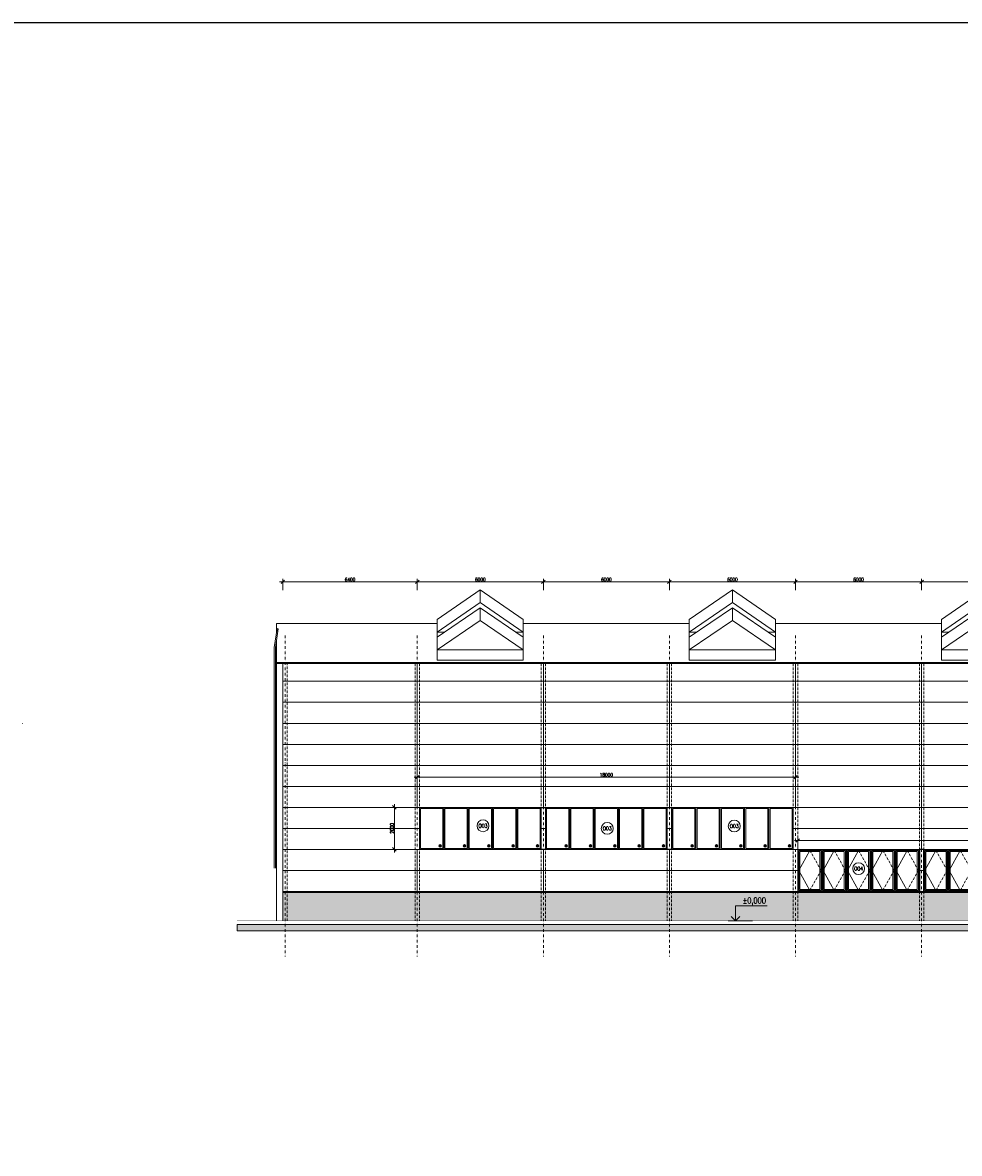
# Model space of a CAD drawing. Header units: millimetres. Extents: x -485339 to 350584, y -2181201 to -313328.
# Tile 55 of 115: x -152662 to -108082, y -983704 to -929891. Entities that reach past the tile are written whole.
import ezdxf
from ezdxf.enums import TextEntityAlignment as Align

# ---------------------------------------------------------------- set-up
doc = ezdxf.new("R2010")
doc.units = ezdxf.units.MM
doc.header["$LTSCALE"] = 10
doc.linetypes.add('DASHDOT', pattern=[25.4, 12.7, -6.35, 0, -6.35])
doc.linetypes.add('ČÁRKOVANÁ', pattern=[19.05, 12.7, -6.35])
doc.layers.get('Defpoints').update_dxf_attribs({"color": 201})
for name, color, linetype, lineweight in [('N_kóty', 10, 'Continuous', 18), ('N_okna', 10, 'Continuous', 18), ('N_popis_fasáda', 212, 'Continuous', 18), ('N_popis_otvory', 10, 'Continuous', 18), ('N_čáry_obv.plášt', 212, 'Continuous', 18), ('N_šrary', 10, 'Continuous', 18), ('St_kóty_výškové', 132, 'Continuous', 18), ('St_otvory_okna', 40, 'Continuous', 18), ('St_sloupy_opláštění_pohled', 25, 'ČÁRKOVANÁ', 18), ('St_čáry_obrys', 5, 'Continuous', 35), ('St_čáry_plné', 250, 'Continuous', 18), ('St_šrafy', 250, 'Continuous', 18)]:
    doc.layers.add(name, color=color, linetype=linetype, lineweight=lineweight)
doc.styles.add('ROMANS', font='romans.shx', dxfattribs={"width": 0.8})
doc.styles.get("Standard").update_dxf_attribs({"font": 'simplex.shx', "width": 0.8})
doc.dimstyles.new('stavebníM100', dxfattribs={"dimtxt": 165, "dimasz": 170, "dimexe": 150, "dimexo": 100, "dimgap": 30, "dimtad": 1, "dimdec": 0, "dimtxsty": 'Standard', "dimblk": 'OBLIQUE', "dimcen": -2.5, "dimdle": 150, "dimclrd": 256, "dimclre": 256, "dimclrt": 256, "dimadec": 4, "dimazin": 0, "dimtfac": 1, "dimtdec": 0, "dimtmove": 2, "dimatfit": 3, "dimldrblk": 'OBLIQUE', "dimfxl": 400, "dimfxlon": 1, "dimlwd": -1, "dimlwe": -1, "dimarcsym": 0})

# ---------------------------------------------------------------- blocks, each defined once
blk = doc.blocks.new('*U1195')
at = {"layer": 'St_sloupy_opláštění_pohled'}
for points in [[(-105, 6125), (-105, -6125)], [(105, 6125), (105, -6125)]]:
    blk.add_lwpolyline(points, dxfattribs=at)
blk = doc.blocks.new('*U1194')
at = {"layer": 'St_šrafy'}
for p in [(-60000, 0), (-54000, 0), (-48000, 0), (-42000, 0), (-36000, 0), (-30000, 0), (-24000, 0), (-18000, 0), (-12000, 0), (-6000, 0), (0, 0)]:
    blk.add_blockref('*U1195', p, dxfattribs=at)
blk = doc.blocks.new('*U1231')
at = {"layer": 'N_okna'}
for points in [[(2050, 273), (0, 1674), (-2050, 273)], [(0, 1073), (0, 1674)], [(2050, -328), (0, 1073), (-2050, -328)], [(2050, -573), (0, 828), (-2050, -573)], [(0, 227), (0, 828)], [(2050, -1174), (0, 227), (-2050, -1174)]]:
    blk.add_lwpolyline(points, dxfattribs=at)
at = {"layer": 'St_čáry_plné'}
for points in [[(-2050, -1674), (-2050, 273)], [(2050, -1674), (2050, 273)], [(-2050, -328), (-1691, -328)], [(2050, -328), (1691, -328)], [(-2050, -1174), (2050, -1174)], [(-2050, -1674), (2050, -1674)]]:
    blk.add_lwpolyline(points, dxfattribs=at)
blk = doc.blocks.new('*U1230')
at = {"layer": 'St_čáry_plné'}
for p in [(0, 0), (12000, 0), (24000, 0), (36000, 0), (48000, 0)]:
    blk.add_blockref('*U1231', p, dxfattribs=at)
blk = doc.blocks.new('*U142')
at = {"color": 0, "linetype": 'ByBlock', "lineweight": -2}
blk.add_line((3, 0), (-7, 0), dxfattribs=at)
for points in [[(0, 0), (0, 6.12), (0, 6.12), (-13, 6.12)], [(1.75, 1.75), (0, 0), (-1.75, 1.75)]]:
    blk.add_lwpolyline(points, dxfattribs=at)
at = {"color": 0, "linetype": 'ByBlock', "lineweight": -2, "style": 'ROMANS', "width": 0.8}
blk.add_attdef('VYSKA', text='', height=2.5, dxfattribs=at).set_placement((-3.45, 9.62), align=Align.TOP_RIGHT)
blk.add_attdef('POPIS_001', text='', height=2.5, dxfattribs=at).set_placement((-12.5, 5.12), align=Align.TOP_LEFT)
blk = doc.blocks.new('_OBLIQUE')
at = {"color": 0, "linetype": 'ByBlock'}
blk.add_line((-0.5, -0.5), (0.5, 0.5), dxfattribs=at)
blk = doc.blocks.new('*D2185')
at = {"layer": 'Defpoints', "color": 0, "transparency": 16777216}
for p in [(-183011, -959239), (0, -959239), (-183011, -960239)]:
    blk.add_point(p, dxfattribs=at)
at = {"layer": 'N_popis_fasáda', "transparency": 16777216}
for p, q in [((-182611, -959239), (-183161, -959239)), ((-183011, -960389), (-183011, -959089)), ((-183111, -960239), (-183161, -960239))]:
    blk.add_line(p, q, dxfattribs=at)
at = {"layer": 'N_popis_fasáda', "linetype": 'ByBlock', "transparency": 16777216, "xscale": 170, "yscale": 170, "zscale": 170}
for p, rotation in [((-183011, -959239), 90), ((-183011, -960239), 270)]:
    blk.add_blockref('_OBLIQUE', p, dxfattribs=dict(at, rotation=rotation))
at = {"layer": 'N_popis_fasáda', "transparency": 16777216, "insert": (-183124, -959739), "char_height": 165, "attachment_point": 5, "rotation": 90}
blk.add_mtext('1000', dxfattribs=at)
blk = doc.blocks.new('*D2223')
at = {"layer": 'Defpoints', "color": 0, "transparency": 16777216}
for p in [(-109880, -956505), (-109880, -959062), (-103880, -959062)]:
    blk.add_point(p, dxfattribs=at)
at = {"layer": 'N_popis_fasáda', "transparency": 16777216}
for p, q in [((-103730, -956505), (-110030, -956505)), ((-109880, -956905), (-109880, -956355)), ((-103880, -956905), (-103880, -956355))]:
    blk.add_line(p, q, dxfattribs=at)
at = {"layer": 'N_popis_fasáda', "linetype": 'ByBlock', "transparency": 16777216, "xscale": 170, "yscale": 170, "zscale": 170, "rotation": 180}
blk.add_blockref('_OBLIQUE', (-109880, -956505), dxfattribs=at)
at = {"layer": 'N_popis_fasáda', "linetype": 'ByBlock', "transparency": 16777216, "xscale": 170, "yscale": 170, "zscale": 170}
blk.add_blockref('_OBLIQUE', (-103880, -956505), dxfattribs=at)
at = {"layer": 'N_popis_fasáda', "transparency": 16777216, "insert": (-106880, -956393), "char_height": 165, "attachment_point": 5}
blk.add_mtext('6000', dxfattribs=at)
blk = doc.blocks.new('*D2224')
at = {"layer": 'Defpoints', "color": 0, "transparency": 16777216}
for p in [(-115880, -956505), (-115880, -959119), (-109880, -959062)]:
    blk.add_point(p, dxfattribs=at)
at = {"layer": 'N_popis_fasáda', "transparency": 16777216}
for p, q in [((-109730, -956505), (-116030, -956505)), ((-115880, -956905), (-115880, -956355)), ((-109880, -956905), (-109880, -956355))]:
    blk.add_line(p, q, dxfattribs=at)
at = {"layer": 'N_popis_fasáda', "linetype": 'ByBlock', "transparency": 16777216, "xscale": 170, "yscale": 170, "zscale": 170, "rotation": 180}
blk.add_blockref('_OBLIQUE', (-115880, -956505), dxfattribs=at)
at = {"layer": 'N_popis_fasáda', "linetype": 'ByBlock', "transparency": 16777216, "xscale": 170, "yscale": 170, "zscale": 170}
blk.add_blockref('_OBLIQUE', (-109880, -956505), dxfattribs=at)
at = {"layer": 'N_popis_fasáda', "transparency": 16777216, "insert": (-112880, -956393), "char_height": 165, "attachment_point": 5}
blk.add_mtext('6000', dxfattribs=at)
blk = doc.blocks.new('*D2225')
at = {"layer": 'Defpoints', "color": 0, "transparency": 16777216}
for p in [(-121880, -956505), (-121880, -959119), (-115880, -959119)]:
    blk.add_point(p, dxfattribs=at)
at = {"layer": 'N_popis_fasáda', "transparency": 16777216}
for p, q in [((-115730, -956505), (-122030, -956505)), ((-121880, -956905), (-121880, -956355)), ((-115880, -956905), (-115880, -956355))]:
    blk.add_line(p, q, dxfattribs=at)
at = {"layer": 'N_popis_fasáda', "linetype": 'ByBlock', "transparency": 16777216, "xscale": 170, "yscale": 170, "zscale": 170, "rotation": 180}
blk.add_blockref('_OBLIQUE', (-121880, -956505), dxfattribs=at)
at = {"layer": 'N_popis_fasáda', "linetype": 'ByBlock', "transparency": 16777216, "xscale": 170, "yscale": 170, "zscale": 170}
blk.add_blockref('_OBLIQUE', (-115880, -956505), dxfattribs=at)
at = {"layer": 'N_popis_fasáda', "transparency": 16777216, "insert": (-118880, -956393), "char_height": 165, "attachment_point": 5}
blk.add_mtext('6000', dxfattribs=at)
blk = doc.blocks.new('*D2226')
at = {"layer": 'Defpoints', "color": 0, "transparency": 16777216}
for p in [(-127880, -956505), (-127880, -959119), (-121880, -959119)]:
    blk.add_point(p, dxfattribs=at)
at = {"layer": 'N_popis_fasáda', "transparency": 16777216}
for p, q in [((-121730, -956505), (-128030, -956505)), ((-127880, -956905), (-127880, -956355)), ((-121880, -956905), (-121880, -956355))]:
    blk.add_line(p, q, dxfattribs=at)
at = {"layer": 'N_popis_fasáda', "linetype": 'ByBlock', "transparency": 16777216, "xscale": 170, "yscale": 170, "zscale": 170, "rotation": 180}
blk.add_blockref('_OBLIQUE', (-127880, -956505), dxfattribs=at)
at = {"layer": 'N_popis_fasáda', "linetype": 'ByBlock', "transparency": 16777216, "xscale": 170, "yscale": 170, "zscale": 170}
blk.add_blockref('_OBLIQUE', (-121880, -956505), dxfattribs=at)
at = {"layer": 'N_popis_fasáda', "transparency": 16777216, "insert": (-124880, -956393), "char_height": 165, "attachment_point": 5}
blk.add_mtext('6000', dxfattribs=at)
blk = doc.blocks.new('*D2227')
at = {"layer": 'Defpoints', "color": 0, "transparency": 16777216}
for p in [(-133880, -956505), (-133880, -959059), (-127880, -959119)]:
    blk.add_point(p, dxfattribs=at)
at = {"layer": 'N_popis_fasáda', "transparency": 16777216}
for p, q in [((-127730, -956505), (-134030, -956505)), ((-133880, -956905), (-133880, -956355)), ((-127880, -956905), (-127880, -956355))]:
    blk.add_line(p, q, dxfattribs=at)
at = {"layer": 'N_popis_fasáda', "linetype": 'ByBlock', "transparency": 16777216, "xscale": 170, "yscale": 170, "zscale": 170, "rotation": 180}
blk.add_blockref('_OBLIQUE', (-133880, -956505), dxfattribs=at)
at = {"layer": 'N_popis_fasáda', "linetype": 'ByBlock', "transparency": 16777216, "xscale": 170, "yscale": 170, "zscale": 170}
blk.add_blockref('_OBLIQUE', (-127880, -956505), dxfattribs=at)
at = {"layer": 'N_popis_fasáda', "transparency": 16777216, "insert": (-130880, -956393), "char_height": 165, "attachment_point": 5}
blk.add_mtext('6000', dxfattribs=at)
blk = doc.blocks.new('*D2228')
at = {"layer": 'Defpoints', "color": 0, "transparency": 16777216}
for p in [(-140280, -956505), (-133880, -959059), (-140280, -960338)]:
    blk.add_point(p, dxfattribs=at)
at = {"layer": 'N_popis_fasáda', "transparency": 16777216}
for p, q in [((-133730, -956505), (-140430, -956505)), ((-140280, -956905), (-140280, -956355)), ((-133880, -956905), (-133880, -956355))]:
    blk.add_line(p, q, dxfattribs=at)
at = {"layer": 'N_popis_fasáda', "linetype": 'ByBlock', "transparency": 16777216, "xscale": 170, "yscale": 170, "zscale": 170, "rotation": 180}
blk.add_blockref('_OBLIQUE', (-140280, -956505), dxfattribs=at)
at = {"layer": 'N_popis_fasáda', "linetype": 'ByBlock', "transparency": 16777216, "xscale": 170, "yscale": 170, "zscale": 170}
blk.add_blockref('_OBLIQUE', (-133880, -956505), dxfattribs=at)
at = {"layer": 'N_popis_fasáda', "transparency": 16777216, "insert": (-137080, -956393), "char_height": 165, "attachment_point": 5}
blk.add_mtext('6400', dxfattribs=at)
blk = doc.blocks.new('G$C858BC952')
at = {"layer": 'Defpoints'}
blk.add_lwpolyline([(5790, 0), (6000, 0), (6000, 2000), (5790, 2000)], close=True, dxfattribs=at)
at = {"layer": 'N_okna'}
for p, q in [((0, 2000), (0, 0)), ((1158, 2000), (0, 2000)), ((50, 1950), (50, 50)), ((1108, 1950), (50, 1950)), ((579, 1950), (50, 1000)), ((100, 1900), (100, 100)), ((1058, 1900), (100, 1900)), ((1058, 100), (1058, 1900)), ((1108, 50), (1108, 1950)), ((1158, 0), (1158, 2000)), ((1158, 2000), (1158, 0)), ((2000, 2000), (1158, 2000)), ((1208, 1950), (1208, 50)), ((2266, 1950), (1208, 1950)), ((1737, 1950), (1208, 1000)), ((1258, 1900), (1258, 100)), ((2216, 1900), (1258, 1900)), ((3000, 2000), (2000, 2000)), ((2216, 100), (2216, 1900)), ((2266, 50), (2266, 1950)), ((2316, 0), (2316, 2000)), ((2316, 2000), (2316, 0)), ((2366, 1950), (2366, 50)), ((3424, 1950), (2366, 1950)), ((2895, 1950), (2366, 1000)), ((2416, 1900), (2416, 100)), ((3374, 1900), (2416, 1900)), ((4000, 2000), (3000, 2000)), ((3374, 100), (3374, 1900)), ((3424, 50), (3424, 1950)), ((3474, 0), (3474, 2000)), ((3474, 2000), (3474, 0)), ((3524, 1950), (3524, 50)), ((4582, 1950), (3524, 1950)), ((4053, 1950), (3524, 1000)), ((3574, 1900), (3574, 100)), ((4532, 1900), (3574, 1900)), ((5000, 2000), (4000, 2000)), ((4532, 100), (4532, 1900)), ((4582, 50), (4582, 1950)), ((4632, 0), (4632, 2000)), ((4632, 2000), (4632, 0)), ((4682, 1950), (4682, 50)), ((5740, 1950), (4682, 1950)), ((5211, 1950), (4682, 1000)), ((4732, 1900), (4732, 100)), ((5690, 1900), (4732, 1900)), ((5790, 2000), (5000, 2000)), ((5690, 100), (5690, 1900)), ((5740, 50), (5740, 1950)), ((5790, 0), (5790, 2000)), ((50, 1000), (579, 50)), ((1208, 1000), (1737, 50)), ((2366, 1000), (2895, 50)), ((3524, 1000), (4053, 50)), ((4682, 1000), (5211, 50)), ((0, 0), (1158, 0)), ((50, 50), (1108, 50)), ((100, 100), (1058, 100)), ((1158, 0), (2316, 0)), ((1208, 50), (2266, 50)), ((1258, 100), (2216, 100)), ((2316, 0), (3474, 0)), ((2366, 50), (3424, 50)), ((2416, 100), (3374, 100)), ((3474, 0), (4632, 0)), ((3524, 50), (4582, 50)), ((3574, 100), (4532, 100)), ((4632, 0), (5790, 0)), ((4682, 50), (5740, 50)), ((4732, 100), (5690, 100))]:
    blk.add_line(p, q, dxfattribs=at)
at = {"layer": 'N_okna', "linetype": 'ČÁRKOVANÁ'}
for p, q in [((579, 1950), (1108, 1000)), ((1737, 1950), (2266, 1000)), ((2895, 1950), (3424, 1000)), ((4053, 1950), (4582, 1000)), ((5211, 1950), (5740, 1000)), ((1108, 1000), (579, 50)), ((2266, 1000), (1737, 50)), ((3424, 1000), (2895, 50)), ((4582, 1000), (4053, 50)), ((5740, 1000), (5211, 50))]:
    blk.add_line(p, q, dxfattribs=at)
blk = doc.blocks.new('G$C11531CCE')
at = {"layer": 'N_okna'}
h = blk.add_hatch(color=256, dxfattribs=at)
h.dxf.hatch_style = 1
edge = h.paths.add_edge_path()
edge.add_arc((-5021, 164), 63.6, 0, 360)
h = blk.add_hatch(color=256, dxfattribs=at)
h.dxf.hatch_style = 1
edge = h.paths.add_edge_path()
edge.add_arc((-3863, 164), 63.6, 0, 360)
h = blk.add_hatch(color=256, dxfattribs=at)
h.dxf.hatch_style = 1
edge = h.paths.add_edge_path()
edge.add_arc((-2705, 164), 63.6, 0, 360)
h = blk.add_hatch(color=256, dxfattribs=at)
h.dxf.hatch_style = 1
edge = h.paths.add_edge_path()
edge.add_arc((-1547, 164), 63.6, 0, 360)
h = blk.add_hatch(color=256, dxfattribs=at)
h.dxf.hatch_style = 1
edge = h.paths.add_edge_path()
edge.add_arc((-389, 164), 63.6, 0, 360)
at = {"layer": 'Defpoints'}
blk.add_lwpolyline([(0, 0), (-210, 0), (-210, 2000), (0, 2000)], close=True, dxfattribs=at)
at = {"layer": 'N_okna'}
for p, q in [((-6000, 2000), (-6000, 0)), ((-4842, 2000), (-6000, 2000)), ((-5950, 1950), (-5950, 50)), ((-4892, 1950), (-5950, 1950)), ((-4892, 50), (-4892, 1950)), ((-4842, 0), (-4842, 2000)), ((-4842, 2000), (-4842, 0)), ((-4842, 2000), (-4842, 0)), ((-3884, 2000), (-4842, 2000)), ((-4842, 2000), (-4842, 0)), ((-3684, 2000), (-4842, 2000)), ((-4792, 1950), (-4792, 50)), ((-3734, 1950), (-4792, 1950)), ((-2826, 2000), (-3884, 2000)), ((-3734, 50), (-3734, 1950)), ((-3684, 0), (-3684, 2000)), ((-3684, 2000), (-3684, 0)), ((-3684, 2000), (-3684, 0)), ((-3684, 2000), (-3684, 0)), ((-2526, 2000), (-3684, 2000)), ((-3634, 1950), (-3634, 50)), ((-2576, 1950), (-3634, 1950)), ((-1768, 2000), (-2826, 2000)), ((-2576, 50), (-2576, 1950)), ((-2526, 0), (-2526, 2000)), ((-2526, 2000), (-2526, 0)), ((-2526, 2000), (-2526, 0)), ((-2526, 2000), (-2526, 0)), ((-1368, 2000), (-2526, 2000)), ((-2476, 1950), (-2476, 50)), ((-1418, 1950), (-2476, 1950)), ((-710, 2000), (-1768, 2000)), ((-1418, 50), (-1418, 1950)), ((-1368, 0), (-1368, 2000)), ((-1368, 2000), (-1368, 0)), ((-1368, 2000), (-1368, 0)), ((-1368, 2000), (-1368, 0)), ((-210, 2000), (-1368, 2000)), ((-1318, 1950), (-1318, 50)), ((-260, 1950), (-1318, 1950)), ((-260, 50), (-260, 1950)), ((-210, 0), (-210, 2000)), ((-210, 2000), (-210, 0)), ((-210, 2000), (-210, 0)), ((-6000, 0), (-4842, 0)), ((-5950, 50), (-4892, 50)), ((-4842, 0), (-3684, 0)), ((-4792, 50), (-3734, 50)), ((-3684, 0), (-2526, 0)), ((-3634, 50), (-2576, 50)), ((-2526, 0), (-1368, 0)), ((-2476, 50), (-1418, 50)), ((-1368, 0), (-210, 0)), ((-1318, 50), (-260, 50))]:
    blk.add_line(p, q, dxfattribs=at)
blk.add_lwpolyline([(-6000, 0), (0, 0), (0, 2000), (-6000, 2000)], close=True, dxfattribs=at)
blk.add_lwpolyline([(-6000, 0), (0, 0), (0, 2000), (-6000, 2000)], close=True, dxfattribs=at)
for centre in [(-5021, 164), (-3863, 164), (-2705, 164), (-1547, 164), (-389, 164)]:
    blk.add_circle(centre, 63.6, dxfattribs=at)
blk = doc.blocks.new('*D2250')
at = {"layer": 'Defpoints', "color": 0, "transparency": 16777216}
for p in [(-115880, -965802), (-133880, -969239), (-115880, -969239)]:
    blk.add_point(p, dxfattribs=at)
at = {"layer": 'N_kóty', "transparency": 16777216}
for p, q in [((-134030, -965802), (-115730, -965802)), ((-133880, -966202), (-133880, -965652)), ((-115880, -966202), (-115880, -965652))]:
    blk.add_line(p, q, dxfattribs=at)
at = {"layer": 'N_kóty', "linetype": 'ByBlock', "transparency": 16777216, "xscale": 170, "yscale": 170, "zscale": 170, "rotation": 180}
blk.add_blockref('_OBLIQUE', (-133880, -965802), dxfattribs=at)
at = {"layer": 'N_kóty', "linetype": 'ByBlock', "transparency": 16777216, "xscale": 170, "yscale": 170, "zscale": 170}
blk.add_blockref('_OBLIQUE', (-115880, -965802), dxfattribs=at)
at = {"layer": 'N_kóty', "transparency": 16777216, "insert": (-124880, -965690), "char_height": 165, "attachment_point": 5}
blk.add_mtext('18000', dxfattribs=at)
blk = doc.blocks.new('*D2251')
at = {"layer": 'Defpoints', "color": 0, "transparency": 16777216}
for p in [(-133880, -967239), (-134967, -969239), (-133880, -969239)]:
    blk.add_point(p, dxfattribs=at)
at = {"layer": 'N_kóty', "transparency": 16777216}
for p, q in [((-134567, -967239), (-135117, -967239)), ((-134967, -967089), (-134967, -969389)), ((-134567, -969239), (-135117, -969239))]:
    blk.add_line(p, q, dxfattribs=at)
at = {"layer": 'N_kóty', "linetype": 'ByBlock', "transparency": 16777216, "xscale": 170, "yscale": 170, "zscale": 170}
for p, rotation in [((-134967, -967239), 90), ((-134967, -969239), 270)]:
    blk.add_blockref('_OBLIQUE', p, dxfattribs=dict(at, rotation=rotation))
at = {"layer": 'N_kóty', "transparency": 16777216, "insert": (-135080, -968239), "char_height": 165, "attachment_point": 5, "rotation": 90}
blk.add_mtext('2000', dxfattribs=at)
blk = doc.blocks.new('*D2252')
at = {"layer": 'Defpoints', "color": 0, "transparency": 16777216}
for p in [(-73880, -968815), (-115775, -969239), (-73880, -975528)]:
    blk.add_point(p, dxfattribs=at)
at = {"layer": 'N_kóty', "transparency": 16777216}
for p, q in [((-115925, -968815), (-73730, -968815)), ((-115775, -969139), (-115775, -968665)), ((-73880, -969215), (-73880, -968665))]:
    blk.add_line(p, q, dxfattribs=at)
at = {"layer": 'N_kóty', "linetype": 'ByBlock', "transparency": 16777216, "xscale": 170, "yscale": 170, "zscale": 170, "rotation": 180}
blk.add_blockref('_OBLIQUE', (-115775, -968815), dxfattribs=at)
at = {"layer": 'N_kóty', "linetype": 'ByBlock', "transparency": 16777216, "xscale": 170, "yscale": 170, "zscale": 170}
blk.add_blockref('_OBLIQUE', (-73880, -968815), dxfattribs=at)
at = {"layer": 'N_kóty', "transparency": 16777216, "insert": (-94827, -968702), "char_height": 165, "attachment_point": 5}
blk.add_mtext('41895', dxfattribs=at)
blk = doc.blocks.new('G$CFAF26708')
at = {"layer": 'N_okna'}
h = blk.add_hatch(color=256, dxfattribs=at)
h.dxf.hatch_style = 1
edge = h.paths.add_edge_path()
edge.add_arc((979, 164), 63.6, 0, 360)
h = blk.add_hatch(color=256, dxfattribs=at)
h.dxf.hatch_style = 1
edge = h.paths.add_edge_path()
edge.add_arc((2137, 164), 63.6, 0, 360)
h = blk.add_hatch(color=256, dxfattribs=at)
h.dxf.hatch_style = 1
edge = h.paths.add_edge_path()
edge.add_arc((3295, 164), 63.6, 0, 360)
h = blk.add_hatch(color=256, dxfattribs=at)
h.dxf.hatch_style = 1
edge = h.paths.add_edge_path()
edge.add_arc((4453, 164), 63.6, 0, 360)
h = blk.add_hatch(color=256, dxfattribs=at)
h.dxf.hatch_style = 1
edge = h.paths.add_edge_path()
edge.add_arc((5611, 164), 63.6, 0, 360)
for p, q in [((0, 2000), (0, 0)), ((1158, 2000), (0, 2000)), ((50, 1950), (50, 50)), ((1108, 1950), (50, 1950)), ((1108, 50), (1108, 1950)), ((1158, 0), (1158, 2000)), ((1158, 2000), (1158, 0)), ((1158, 2000), (1158, 0)), ((2116, 2000), (1158, 2000)), ((1158, 2000), (1158, 0)), ((2316, 2000), (1158, 2000)), ((1208, 1950), (1208, 50)), ((2266, 1950), (1208, 1950)), ((3174, 2000), (2116, 2000)), ((2266, 50), (2266, 1950)), ((2316, 0), (2316, 2000)), ((2316, 2000), (2316, 0)), ((2316, 2000), (2316, 0)), ((2316, 2000), (2316, 0)), ((3474, 2000), (2316, 2000)), ((2366, 1950), (2366, 50)), ((3424, 1950), (2366, 1950)), ((4232, 2000), (3174, 2000)), ((3424, 50), (3424, 1950)), ((3474, 0), (3474, 2000)), ((3474, 2000), (3474, 0)), ((3474, 2000), (3474, 0)), ((3474, 2000), (3474, 0)), ((4632, 2000), (3474, 2000)), ((3524, 1950), (3524, 50)), ((4582, 1950), (3524, 1950)), ((5290, 2000), (4232, 2000)), ((4582, 50), (4582, 1950)), ((4632, 0), (4632, 2000)), ((4632, 2000), (4632, 0)), ((4632, 2000), (4632, 0)), ((4632, 2000), (4632, 0)), ((5790, 2000), (4632, 2000)), ((4682, 1950), (4682, 50)), ((5740, 1950), (4682, 1950)), ((5740, 50), (5740, 1950)), ((5790, 0), (5790, 2000)), ((5790, 2000), (5790, 0)), ((5790, 2000), (5790, 0)), ((0, 0), (1158, 0)), ((50, 50), (1108, 50)), ((1158, 0), (2316, 0)), ((1208, 50), (2266, 50)), ((2316, 0), (3474, 0)), ((2366, 50), (3424, 50)), ((3474, 0), (4632, 0)), ((3524, 50), (4582, 50)), ((4632, 0), (5790, 0)), ((4682, 50), (5740, 50))]:
    blk.add_line(p, q, dxfattribs=at)
for centre in [(979, 164), (2137, 164), (3295, 164), (4453, 164), (5611, 164)]:
    blk.add_circle(centre, 63.6, dxfattribs=at)

msp = doc.modelspace()

# ---------------------------------------------------------------- hatches: boundary and pattern name
at = {"layer": 'N_šrary'}
h = msp.add_hatch(dxfattribs=at)
h.set_pattern_fill('AR-SAND', color=256, scale=5)
h.paths.add_polyline_path([(-70504.9, -971288.5), (-140279.9, -971288.5), (-140279.9, -972638.5), (-70504.9, -972638.5)])
at = {"layer": 'St_šrafy'}
h = msp.add_hatch(color=256, dxfattribs=at)
h.dxf.hatch_style = 1
h.paths.add_polyline_path([(-142454.3, -973113.5), (-42636.8, -973113.5), (-42636.8, -972813.5), (-142454.3, -972813.5)])

# ---------------------------------------------------------------- linework, layer by layer
at = {"layer": 'Defpoints'}
msp.add_lwpolyline([(-480994, -929890.9), (286897.8, -929890.9), (286897.8, -1189933.9), (-480994, -1189933.9)], close=True, dxfattribs=at)
at = {"layer": 'N_popis_otvory'}
for centre in [(-130752.1, -968114.8), (-124839.6, -968236.6), (-118796.1, -968124.8), (-112876.9, -970153.5)]:
    msp.add_circle(centre, 283.2, dxfattribs=at)
at = {"layer": 'N_čáry_obv.plášt'}
for points in [[(-133879.9, -967238.5), (-133879.9, -960388.5)], [(-127879.9, -967238.5), (-127879.9, -960388.5)], [(-121879.9, -967238.5), (-121879.9, -960388.5)], [(-115879.9, -967238.5), (-115879.9, -960388.5)], [(-109879.9, -969238.5), (-109879.9, -960388.5)], [(-140279.9, -961238.5), (-70504.9, -961238.5)], [(-140279.9, -962238.5), (-70504.9, -962238.5)], [(-140279.9, -963238.5), (-70504.9, -963238.5)], [(-140279.9, -964238.5), (-70504.9, -964238.5)], [(-140279.9, -965238.5), (-70504.9, -965238.5)], [(-140279.9, -966238.5), (-70504.9, -966238.5)], [(-140279.9, -967238.5), (-70504.9, -967238.5)], [(-140279.9, -968238.5), (-133774.9, -968238.5)], [(-127984.9, -968238.5), (-127774.9, -968238.5)], [(-121984.9, -968238.5), (-121774.9, -968238.5)], [(-115984.9, -968238.5), (-70504.9, -968238.5)], [(-140279.9, -969238.5), (-70504.9, -969238.5)], [(-133879.9, -971238.5), (-133879.9, -969238.5)], [(-127879.9, -971238.5), (-127879.9, -969238.5)], [(-121879.9, -971238.5), (-121879.9, -969238.5)], [(-140279.9, -970238.5), (-115774.9, -970238.5)], [(-109984.9, -970238.5), (-109774.9, -970238.5)], [(-140279.9, -971238.5), (-70504.9, -971238.5)]]:
    msp.add_lwpolyline(points, dxfattribs=at)
at = {"layer": 'N_šrary'}
for points in [[(-140579.9, -960338.5), (-70504.9, -960338.5)], [(-140579.9, -960388.5), (-70504.9, -960388.5)], [(-140279.9, -971288.5), (-70504.9, -971288.5)]]:
    msp.add_lwpolyline(points, dxfattribs=at)
at = {"layer": 'St_otvory_okna'}
msp.add_lwpolyline([(-152661.6, -963251), (-152661.6, -963226)], dxfattribs=at)
at = {"layer": 'St_sloupy_opláštění_pohled', "linetype": 'DASHDOT'}
for points in [[(-140174.9, -959059.2), (-140174.9, -974336.9)], [(-133879.9, -959059.2), (-133879.9, -974336.9)], [(-127879.9, -959059.2), (-127879.9, -974336.9)], [(-121879.9, -959059.2), (-121879.9, -974336.9)], [(-115879.9, -959061.8), (-115879.9, -974339.6)], [(-109879.9, -959061.8), (-109879.9, -974339.6)]]:
    msp.add_lwpolyline(points, dxfattribs=at)
at = {"layer": 'St_sloupy_opláštění_pohled'}
msp.add_lwpolyline([(-140069.9, -960338.5), (-140069.9, -972638.5)], dxfattribs=at)
at = {"layer": 'St_čáry_obrys', "const_width": 10}
msp.add_lwpolyline([(-142454.3, -972638.5), (-42636.8, -972638.5)], dxfattribs=at)
at = {"layer": 'St_čáry_obrys'}
msp.add_lwpolyline([(-142454.3, -972638.5), (-142454.3, -972638.5), (-142454.3, -972638.5), (-142454.3, -972638.5)], close=True, dxfattribs=at)
at = {"layer": 'St_čáry_plné'}
for points in [[(-140683.5, -959631.4), (-140551.6, -958732.8)], [(-140633.5, -959635), (-140502.1, -958740.1)], [(-140579.9, -958494.3), (-140579.9, -958925.7)], [(-140502.1, -958740.1), (-140551.6, -958732.8)], [(-140579.9, -959269.8), (-140579.9, -972638.5)], [(-140683.5, -959631.4), (-140683.5, -970135.3)], [(-140633.5, -959635), (-140633.5, -970135.3)], [(-140279.9, -960338.5), (-140279.9, -972638.5)]]:
    msp.add_lwpolyline(points, dxfattribs=at)
at = {"layer": 'St_šrafy'}
for points in [[(-140579.9, -958494.3), (-132934.2, -958494.3)], [(-128834.2, -958494.3), (-120934.2, -958494.3)], [(-116834.2, -958494.3), (-108934.2, -958494.3)]]:
    msp.add_lwpolyline(points, dxfattribs=at)
msp.add_lwpolyline([(-142454.3, -973113.5), (-42636.8, -973113.5), (-42636.8, -972813.5), (-142454.3, -972813.5)], close=True, dxfattribs=at)

# ---------------------------------------------------------------- block references
at = {"layer": 'N_okna'}
for name, p in [('G$C11531CCE', (-127774.9, -969238.5)), ('G$C11531CCE', (-121774.9, -969238.5)), ('G$CFAF26708', (-121774.9, -969238.5)), ('G$C858BC952', (-115774.9, -971238.5)), ('G$C858BC952', (-109774.9, -971238.5))]:
    msp.add_blockref(name, p, dxfattribs=at)
at = {"layer": 'St_kóty_výškové'}
ref = msp.add_blockref('*U142', (-118734.1, -972638.5), dxfattribs=dict(at, xscale=-115.8301158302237, yscale=115.8301158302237, zscale=115.8301158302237))
ref.add_attrib('VYSKA', '%%P0,000', dxfattribs={"layer": '0', "color": 0, "linetype": 'ByBlock', "lineweight": -2, "height": 289.58, "style": 'ROMANS', "width": 0.8}).set_placement((-117286.3, -971523.7), align=Align.TOP_RIGHT)
at = {"layer": 'St_čáry_plné'}
msp.add_blockref('*U1230', (-130884.2, -958565.4), dxfattribs=at)
at = {"layer": 'St_šrafy'}
msp.add_blockref('*U1194', (-73879.9, -966513.5), dxfattribs=at)

# ---------------------------------------------------------------- texts
at = {"layer": 'N_popis_otvory', "width": 0.8}
for s, p in [('O03', (-130752.1, -968114.8)), ('O03', (-118796.1, -968124.8)), ('O03', (-124839.6, -968236.6)), ('O04', (-112876.9, -970153.5))]:
    msp.add_text(s, height=180, dxfattribs=at).set_placement(p, align=Align.MIDDLE_CENTER)

# ---------------------------------------------------------------- dimensions: what is measured, and where the dimension line sits
at = {"layer": 'N_kóty'}
for base, p1, p2, picture, middle in [((-115879.9, -965802.4), (-133879.9, -969238.5), (-115879.9, -969238.5), '*D2250', (-124879.9, -965689.9)), ((-73879.9, -968814.6), (-115774.9, -969238.5), (-73879.9, -975528.1), '*D2252', (-94827.4, -968702.1))]:
    dim = msp.add_linear_dim(base=base, p1=p1, p2=p2, dimstyle='stavebníM100', dxfattribs=at)
    dim.commit()
    dim.dimension.update_dxf_attribs({"geometry": picture, "text_midpoint": middle})
dim = msp.add_linear_dim(base=(-134967.3, -969238.5), p1=(-133879.9, -967238.5), p2=(-133879.9, -969238.5), angle=90, dimstyle='stavebníM100', dxfattribs=at)
dim.commit()
dim.dimension.update_dxf_attribs({"geometry": '*D2251', "text_midpoint": (-135079.8, -968238.5)})
at = {"layer": 'N_popis_fasáda'}
for base, p1, p2, picture, middle in [((-140279.9, -956505.5), (-133879.9, -959059.2), (-140279.9, -960338.5), '*D2228', (-137079.9, -956393)), ((-133879.9, -956505.5), (-127879.9, -959119.3), (-133879.9, -959059.2), '*D2227', (-130879.9, -956393)), ((-127879.9, -956505.5), (-121879.9, -959119.3), (-127879.9, -959119.3), '*D2226', (-124879.9, -956393)), ((-121879.9, -956505.5), (-115879.9, -959119.3), (-121879.9, -959119.3), '*D2225', (-118879.9, -956393)), ((-115879.9, -956505.5), (-109879.9, -959061.8), (-115879.9, -959119.3), '*D2224', (-112879.9, -956393)), ((-109879.9, -956505.5), (-103879.9, -959061.8), (-109879.9, -959061.8), '*D2223', (-106879.9, -956393))]:
    dim = msp.add_linear_dim(base=base, p1=p1, p2=p2, dimstyle='stavebníM100', dxfattribs=at)
    dim.commit()
    dim.dimension.update_dxf_attribs({"geometry": picture, "text_midpoint": middle})
dim = msp.add_linear_dim(base=(-183011.3, -959238.5), p1=(-183011.3, -960238.5), p2=(0, -959238.5), angle=90, dimstyle='stavebníM100', dxfattribs=at)
dim.commit()
dim.dimension.update_dxf_attribs({"geometry": '*D2185', "text_midpoint": (-183123.8, -959738.5)})

doc.saveas('drawing.dxf')
